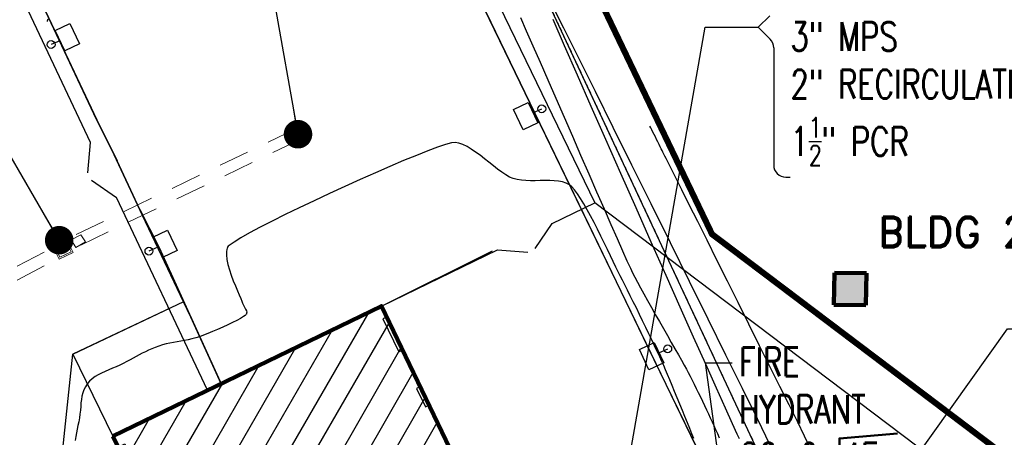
# Model space of a CAD drawing. Header units: inches. Extents: x 27388 to 48883, y 5676 to 18157.
# Tile 9 of 12: x 35314 to 39195, y 14278 to 15922. Entities that reach past the tile are written whole.
import ezdxf

# ---------------------------------------------------------------- set-up
doc = ezdxf.new("R2010")
doc.units = ezdxf.units.IN
doc.header["$LTSCALE"] = 1200
doc.header["$MEASUREMENT"] = 0
for name, pattern in [('D10', [0.175, 0.1, -0.075]), ('DASHED', [0.75, 0.5, -0.25]), ('DASHED4', [0.1875, 0.125, -0.0625]), ('DASHED8', [0.09375, 0.0625, -0.03125]), ('HIDDEN', [0.375, 0.25, -0.125])]:
    doc.linetypes.add(name, pattern=pattern)
for name, color, linetype in [('C-3D POLYLINE', 251, 'Continuous'), ('C-NEW FENCELINE', 251, 'FENCELINE3'), ('C-NEW PVMT', 251, 'Continuous'), ('C-NEW SWALE', 251, 'DASHED'), ('C-PROJECT LIMITS', 52, 'DASHED4'), ('C-ROAD-LINE-EXTN', 251, 'HIDDEN'), ('C-TOPO-MINR-N', 251, 'Continuous'), ('MU-EXST-SITE-NOTE', 251, 'Continuous'), ('MU-SHAD', 251, 'Continuous'), ('MU-SITE-NOTES', 11, 'Continuous'), ('Utilidor-Below-E', 51, 'DASHED8')]:
    doc.layers.add(name, color=color, linetype=linetype)
for name, color, linetype, lineweight in [('E-ELEC-C', 251, 'Continuous', 25), ('V-BLDG-OTLN', 31, 'Continuous', 90), ('V-COMM-UNDR', 251, 'D10', 18), ('V-EXST-BLDG-OTLN', 34, 'Continuous', 90), ('V-ROAD-ASPH', 251, 'Continuous', 50)]:
    doc.layers.add(name, color=color, linetype=linetype, lineweight=lineweight)
doc.styles.add('ROMAND', font='romand.shx')
doc.styles.add('RomanS', font='romans.shx', dxfattribs={"width": 0.85})
doc.styles.get("Standard").update_dxf_attribs({"font": 'romans.shx', "width": 0.85})
doc.linetypes.add('FENCELINE3', pattern='A,0.5,-0.1,["X",Standard,S=0.08,R=0,X=-0.04,Y=-0.04],-0.1', length=0.7)
doc.dimstyles.get("Standard").update_dxf_attribs({"dimtxt": 0.09375, "dimasz": 0.09375, "dimexe": 0.0625, "dimexo": 0.0625, "dimgap": 0.03125, "dimtad": 1, "dimdec": 8, "dimzin": 0, "dimdsep": 46, "dimlunit": 4, "dimtxsty": 'RomanS', "dimcen": 0.09, "dimclrd": 254, "dimclre": 254, "dimclrt": 256, "dimadec": 0, "dimazin": 0, "dimtfac": 1, "dimtdec": 8, "dimtofl": 0, "dimtmove": 0, "dimatfit": 3, "dimfxl": 1, "dimtolj": 1, "dimtzin": 0, "dimlwd": -1, "dimlwe": -1, "dimarcsym": 0})
doc.dimstyles.new('X Site Notes', dxfattribs={"dimtxt": 0.09375, "dimasz": 0.09375, "dimexe": 0.0625, "dimexo": 0.0625, "dimgap": 0.03125, "dimtad": 1, "dimdec": 8, "dimzin": 0, "dimdsep": 46, "dimlunit": 4, "dimtxsty": 'RomanS', "dimcen": 0.09, "dimclrd": 253, "dimclre": 253, "dimclrt": 256, "dimadec": 0, "dimazin": 0, "dimtfac": 1, "dimtdec": 8, "dimtofl": 0, "dimtmove": 0, "dimatfit": 3, "dimldrblk": 'DOT', "dimfxl": 1, "dimtolj": 1, "dimtzin": 0, "dimlwd": -1, "dimlwe": -1, "dimarcsym": 0})

# ---------------------------------------------------------------- blocks, each defined once
blk = doc.blocks.new('A$C459D505B')
for points in [[(1011, 1015.6), (1011, -160.4), (3219, -160.4), (3219, -184.4), (3427, -184.4), (3427, 1015.6), (1011, 1015.6)], [(1059, 1015.6), (1059, 999), (1203, 999), (1203, 1015.6)], [(2539, 1015.6), (2539, 999), (2619, 999), (2619, 1015.6), (2539, 1015.6)]]:
    blk.add_lwpolyline(points)
for points in [[(1363, 1015.6), (1363, 999), (1443, 999), (1443, 1015.6)], [(2707, 1015.6), (2707, 999), (2787, 999), (2787, 1015.6)], [(3059, 999), (3099, 999), (3099, 1015.6), (3059, 1015.6)], [(3219, 1015.6), (3219, 999), (3259, 999), (3259, 1015.6)], [(1059, -160.4), (1059, -130.7), (1203, -130.7), (1203, -160.4)], [(1451, -130.7), (1451, -160.4), (1595, -160.4), (1595, -130.7)], [(1643, -130.7), (1643, -160.4), (1787, -160.4), (1787, -130.7)], [(1835, -143.7), (1835, -160.4), (1875, -160.4), (1875, -143.7)], [(3259, -143.7), (3259, -184.4), (3387, -184.4), (3387, -143.7)]]:
    blk.add_lwpolyline(points, close=True)
blk = doc.blocks.new('A$C2AE46CBC')
at = {"layer": 'E-ELEC-C'}
blk.add_line((77, 67.4), (111.7, 82.5), dxfattribs=at)
blk.add_lwpolyline([(0, 79.7), (58.1, 107.3), (95.9, 27.5), (37.8, 0)], close=True, dxfattribs=at)
blk.add_circle((111.7, 82.5), 15.4, dxfattribs=at)
blk = doc.blocks.new('A$C74487909')
at = {"layer": 'E-ELEC-C', "rotation": 180}
for p in [(-365, 5237.9), (20.4, 4424.3)]:
    blk.add_blockref('A$C2AE46CBC', p, dxfattribs=at)
at = {"layer": 'E-ELEC-C'}
for p in [(1345.6, 4819.6), (1842.1, 3874.1)]:
    blk.add_blockref('A$C2AE46CBC', p, dxfattribs=at)
blk = doc.blocks.new('_Dot')
at = {"color": 0, "linetype": 'ByBlock', "lineweight": -2}
blk.add_line((-0.5, 0), (-1, 0), dxfattribs=at)
at = {"color": 0, "linetype": 'ByBlock', "const_width": 0.5}
blk.add_lwpolyline([(-0.25, 0, 1), (0.25, 0, 1)], format="xyb", close=True, dxfattribs=at)

msp = doc.modelspace()

# ---------------------------------------------------------------- hatches: boundary and pattern name
at = {"layer": 'MU-SHAD'}
msp.add_hatch(color=256, dxfattribs=at).paths.add_polyline_path([(38651.5, 14924.3), (38526, 14925.6), (38523.6, 14799.3), (38649, 14798.1)])
h = msp.add_hatch(dxfattribs=at)
h.set_pattern_fill('ANSI31', color=8, scale=720, angle=15, style=0)
h.paths.add_polyline_path([(35681.2, 14281.8), (36733.9, 12107.2), (37785.7, 12616.7), (36739.7, 14794.2)])

# ---------------------------------------------------------------- linework, layer by layer
at = {"layer": 'C-3D POLYLINE', "elevation": 5469.5}
msp.add_lwpolyline([(36739.7, 14794.2), (37177.1, 15012.7)], dxfattribs=at)
at = {"layer": 'C-3D POLYLINE', "ltscale": 0.025}
msp.add_polyline3d([(37042.5, 16747.8, 5419.3), (38334.1, 13984.8, 5412.7), (38355.7, 13920.6, 5412.6), (38362.3, 13857.8, 5412.5), (38362.3, 12495.4, 5409.6), (38331.8, 12306.7, 5409.1), (38247.4, 12142.3, 5408.8), (37975, 11768.2, 5407.6), (37943.8, 11696.4, 5407.6), (37943.8, 11616.9, 5406.8)], dxfattribs=at)
at = {"layer": 'C-3D POLYLINE'}
for points in [[(37015.3, 16234.1, 5432.9), (37208.7, 15834.5, 5436.1), (37402.2, 15434.9, 5439.4), (37595.7, 15035.2, 5445.8), (37789.1, 14635.6, 5445.8), (37982.6, 14236, 5442.5)], [(36108.1, 14488.5, 5451.6), (35987.8, 14750.2, 5438), (35959.9, 14811.7, 5437.9), (35798.4, 15151.8, 5436.7), (35686.2, 15390.3, 5436), (35606.1, 15552, 5434), (35417.2, 15953.8, 5429.8)], [(35959.9, 14811.7, 5437.9), (35742.4, 14708.9, 5437.3), (35523.5, 14605.4, 5436.6), (35681.2, 14281.8, 5451.6)], [(37164.3, 12315.5, 5449.8), (37792.4, 12619.6, 5451.6), (37721, 12767.2, 5451.6), (37764.2, 12788.1, 5451), (37743.2, 12831.3, 5451), (37700, 12810.4, 5451.6), (37651.2, 12911.2, 5451.6), (37694.4, 12932.1, 5451), (37673.5, 12975.3, 5451), (37630.3, 12954.4, 5451.6), (37513.5, 13195.6, 5451.6), (37405.5, 13418.9, 5451.6), (37288.7, 13660.1, 5451.6), (37068.4, 14115.2, 5451.6), (36739.7, 14794.2, 5451.6), (36108.1, 14488.5, 5451.6)], [(35475.6, 14155.6, 5438.4), (35499.6, 14380.5, 5438.4), (35523.5, 14605.4, 5438.4)]]:
    msp.add_polyline3d(points, dxfattribs=at)
at = {"layer": 'C-NEW FENCELINE', "elevation": 5469.5}
for points in [[(36848.4, 16713.3), (37580.4, 15201.2)], [(35592.4, 15439.3), (35336.2, 15981.2)], [(35582.6, 15319.7), (35592.4, 15439.3)], [(35596.3, 15290.7), (35695, 15222.4)], [(36054.1, 14462.9), (35695, 15222.4)]]:
    msp.add_lwpolyline(points, dxfattribs=at)
at = {"layer": 'C-NEW FENCELINE', "elevation": 5469.5, "flags": 128}
for points in [[(37413, 15120.1), (37580.4, 15201.2)], [(36739.7, 14794.2), (37197, 15015.6)], [(37197, 15015.6), (37316.7, 15006.8)]]:
    msp.add_lwpolyline(points, dxfattribs=at)
at = {"layer": 'C-NEW FENCELINE', "flags": 128}
for points in [[(39140.8, 14023.3), (37580.4, 15201.2)], [(37345.6, 15020.9), (37413, 15120.1)]]:
    msp.add_lwpolyline(points, dxfattribs=at)
at = {"layer": 'C-NEW PVMT'}
msp.add_line((37792.4, 12619.6, 5469.5), (36739.7, 14794.2, 5469.5), dxfattribs=at)
for points in [[(36821.8, 16633.8), (37527.7, 15175.7)], [(35417.2, 15953.8), (35617.9, 15528.1), (35698.2, 15366.1)], [(35787.5, 15174.6), (35698.2, 15366.1)], [(37527.7, 15175.7), (38076.7, 14041.6)], [(35787.5, 15174.6), (35863.1, 15025.2), (36103.7, 14497.6), (36108.1, 14488.5)]]:
    msp.add_lwpolyline(points, dxfattribs=at)
at = {"layer": 'C-NEW PVMT', "flags": 128}
msp.add_lwpolyline([(35523.5, 14605.4), (35960.4, 14812)], dxfattribs=at)
at = {"layer": 'C-NEW PVMT', "elevation": 5469.5, "flags": 128}
msp.add_lwpolyline([(35475.6, 14155.6), (35523.5, 14605.4)], dxfattribs=at)
at = {"layer": 'C-NEW SWALE', "ltscale": 0.025}
msp.add_lwpolyline([(37042.5, 16747.8), (38334.1, 13984.8, -0.109754), (38362.3, 13857.8), (38362.3, 12495.4, -0.158637), (38247.4, 12142.3), (37975, 11768.2, 0.136384), (37941.2, 11677.9), (37943.8, 11616.9)], format="xyb", dxfattribs=at)
at = {"layer": 'C-PROJECT LIMITS', "const_width": 24, "flags": 128}
msp.add_lwpolyline([(37106, 10362.7), (37634.8, 9279.8), (37846.5, 8907.7), (38042, 8748.2), (38139.1, 8785), (38668.8, 8978), (39052, 9110.8), (39151.4, 9389.1), (38719.7, 9530.3), (38456.3, 9991.5, -0.044182), (38337.1, 10251.2), (38393, 11200.7), (38409.1, 11316.4), (38424.8, 11487), (38352.3, 11715.2), (38495.3, 11925.1), (38595.7, 12223.8), (38595.7, 13301.3), (39032.3, 13879.6), (39140.8, 14023.3), (39249.2, 14167), (38042.9, 15077.6), (37103.6, 17036.8), (34388.9, 15722.6), (34388.9, 15460.1), (34425.1, 15422.5), (34425.1, 14244.4), (34425.1, 14185.9), (35732.7, 11282.5), (35557.9, 11203.8), (35228.2, 11046.8), (34628.3, 10762.7), (34148.4, 10534.3), (34028.4, 10479.5), (33429.1, 10194.6), (33021.7, 10003.5), (32020.8, 9547.7), (32513.2, 8513), (35329.5, 9833.4)], format="xyb", dxfattribs=at)
at = {"layer": 'C-ROAD-LINE-EXTN'}
for p, q in [((36739.7, 14794.2, 5469.5), (35681.2, 14281.8, 5451.6)), ((35681.2, 14281.8, 5451.6), (36733.9, 12107.2, 5469.5))]:
    msp.add_line(p, q, dxfattribs=at)
at = {"layer": 'C-TOPO-MINR-N'}
for points, elevation in [([(38272.7, 14246.2), (38221.5, 14350.2), (38162.7, 14469.4), (38097.6, 14601.1), (38027.7, 14742.6), (37954.4, 14891), (37878.9, 15043.6), (37802.6, 15197.5), (37727, 15349.9), (37653.4, 15498.1), (37583.2, 15639.2), (37517.7, 15770.5), (37458.3, 15889.2), (37406.3, 15992.4)], 5418), ([(35423.5, 15915.6), (35423.6, 15915.6), (35423.6, 15915.7), (35423.6, 15915.8), (35423.7, 15917.5), (35424.3, 15921.5), (35425.6, 15926.5)], 5430), ([(37287.8, 15931.1), (37310.9, 15878.8), (37336.9, 15819.7), (37365.3, 15755), (37395.5, 15685.9), (37427.1, 15613.5), (37459.5, 15539.1), (37492.3, 15463.8), (37525, 15388.8), (37557.1, 15315.4), (37587.9, 15244.7), (37617.2, 15177.8), (37644.2, 15116.1), (37668.6, 15060.6), (37689.9, 15012.6), (37707.5, 14973.3), (37720.9, 14943.8), (37729.6, 14925.4), (37738.3, 14908.4), (37748.8, 14888.6), (37760.9, 14866.4), (37774.2, 14842.2), (37788.6, 14816.4), (37803.8, 14789.5), (37819.4, 14761.8), (37835.4, 14733.7), (37851.4, 14705.7), (37867.1, 14678.2), (37882.3, 14651.5), (37896.8, 14626.1), (37910.3, 14602.4), (37922.4, 14580.9), (37933.1, 14561.8), (37942, 14545.7), (37948.8, 14532.9), (37956.4, 14518.1), (37964.3, 14502.7), (37972.4, 14486.6), (37980.6, 14470.2), (37988.8, 14453.5), (37997.1, 14436.6), (38005.3, 14419.7), (38013.3, 14402.8), (38021.2, 14386.2), (38028.9, 14369.9), (38036.2, 14354.1), (38043.2, 14338.8), (38049.8, 14324.4), (38056.7, 14308.6), (38063.8, 14292.1), (38071, 14275)], 5430), ([(37415.1, 15924.5), (37460.6, 15820.5), (37511.2, 15705.4), (37565.7, 15581.7), (37623.2, 15451.7), (37682.5, 15317.8), (37742.5, 15182.5), (37802.3, 15048), (37860.6, 14916.8), (37916.5, 14791.3), (37968.9, 14673.8), (38016.7, 14566.8), (38058.9, 14472.7), (38094.3, 14393.8), (38121.9, 14332.4), (38140.6, 14291.1), (38149.4, 14272.2)], 5418), ([(38431.5, 14233.7), (38407.9, 14281.6), (38379.3, 14339.3), (38346.5, 14405.4), (38310.2, 14478.2), (38271.3, 14556.4), (38230.4, 14638.4), (38188.3, 14722.8), (38145.8, 14807.9), (38103.6, 14892.4), (38062.4, 14974.8), (38023.1, 15053.5), (37986.3, 15127), (37952.8, 15193.8), (37923.5, 15252.5), (37898.9, 15301.6), (37880, 15339.5), (37867.3, 15364.7), (37861.8, 15375.8), (37857, 15385.3), (37853.1, 15393.2), (37849.6, 15400.2), (37846.3, 15406.8), (37842.9, 15413.8), (37838.9, 15421.7), (37834.2, 15431.2), (37829.4, 15440.8), (37824.5, 15450.7), (37819.5, 15460.7), (37814.6, 15470.6), (37809.8, 15480.1), (37805.4, 15489), (37801.5, 15496.9), (37798.2, 15503.6)], 5430), ([(37971.4, 14272.5), (37963.7, 14291.4), (37955.1, 14312.4), (37945.9, 14335), (37936.2, 14358.9), (37926.2, 14383.5), (37916, 14408.5), (37905.7, 14433.5), (37895.6, 14458.1), (37885.8, 14481.8), (37876.4, 14504.3), (37867.6, 14525.1), (37859.5, 14543.9), (37852.3, 14560.2), (37845, 14576.3), (37836.5, 14594.8), (37826.9, 14615.3), (37816.5, 14637.4), (37805.4, 14660.9), (37793.7, 14685.4), (37781.6, 14710.6), (37769.3, 14736.2), (37756.9, 14761.7), (37744.6, 14786.9), (37732.5, 14811.6), (37720.8, 14835.2), (37709.7, 14857.5), (37699.3, 14878.2), (37689.8, 14897), (37681.3, 14913.5), (37673.2, 14929.4), (37663.9, 14948.2), (37653.5, 14969.5), (37642.3, 14992.9), (37630.3, 15017.7), (37617.7, 15043.7), (37604.6, 15070.3), (37591.2, 15097.1), (37577.7, 15123.7), (37564.1, 15149.5), (37550.7, 15174.2), (37537.5, 15197.2), (37524.8, 15218.1), (37512.6, 15236.6), (37501.2, 15252), (37490.6, 15264), (37481, 15272.1), (37468.3, 15278.8), (37453.8, 15283.5), (37437.9, 15286.6), (37420.8, 15288.3), (37402.9, 15289), (37384.3, 15289), (37365.3, 15288.6), (37346.3, 15288.2), (37327.4, 15288), (37309, 15288.5), (37291.4, 15289.9), (37274.7, 15292.5), (37259.3, 15296.7), (37245.2, 15302.8), (37230.1, 15311.3), (37214.3, 15321.8), (37197.8, 15333.9), (37180.9, 15347), (37163.6, 15360.8), (37146.1, 15374.7), (37128.5, 15388.4), (37111.1, 15401.3), (37093.9, 15413.1), (37077.1, 15423.2), (37060.9, 15431.3), (37045.3, 15436.8), (37030.6, 15439.3), (37016.2, 15437.5), (36992.7, 15430.9), (36961, 15420.2), (36922.3, 15405.8), (36877.4, 15388), (36827.3, 15367.4), (36773.1, 15344.4), (36715.7, 15319.5), (36656.2, 15293.1), (36595.4, 15265.7), (36534.5, 15237.7), (36474.3, 15209.5), (36416, 15181.7), (36360.4, 15154.6), (36308.6, 15128.8), (36261.6, 15104.7), (36220.3, 15082.7), (36185.7, 15063.2), (36158.9, 15046.8), (36143.7, 15036.2), (36136.2, 15029.8), (36133.3, 15026.4), (36132.4, 15024.9), (36131.5, 15022.6), (36130, 15017.6), (36128.6, 15009.1), (36128.5, 14996.3), (36130.7, 14978.1), (36134.9, 14958.2), (36140.8, 14937.1), (36147.9, 14915.7), (36155.8, 14894.4), (36163.9, 14874), (36171.8, 14855), (36179.1, 14838.1), (36185.3, 14824), (36189.9, 14813.2), (36192.5, 14806.5), (36196.1, 14797.5), (36200.3, 14789.7), (36204.4, 14782.7), (36207.5, 14776.2), (36208.7, 14771.1), (36208.5, 14767.1), (36207.9, 14764.4), (36207.4, 14763), (36207, 14762.3), (36205.6, 14760.6), (36202.3, 14757.6), (36195.5, 14752.9), (36183.9, 14745.9), (36169.3, 14738), (36152.4, 14729.4), (36133.8, 14720.4), (36114.2, 14711.4), (36094.2, 14702.5), (36074.4, 14694), (36055.5, 14686.2), (36038.1, 14679.3), (36022.9, 14673.7), (36007.9, 14668.9), (35993, 14664.9), (35978.3, 14661.6), (35963.7, 14658.7), (35949.2, 14656.2), (35934.8, 14653.8), (35920.4, 14651.3), (35905.9, 14648.5), (35891.5, 14645.2), (35876.9, 14641.4), (35862.3, 14636.7), (35848, 14631.4), (35834.5, 14626), (35821.6, 14620.4), (35809.3, 14614.6), (35797.2, 14608.7), (35785.2, 14602.6), (35773.3, 14596.3), (35761.2, 14589.7), (35748.8, 14583), (35735.9, 14576.1), (35722.3, 14568.9), (35708.2, 14561.9), (35693.8, 14555.5), (35679.2, 14549.3), (35664.7, 14543.2), (35650.5, 14537.1), (35636.6, 14530.7), (35623.4, 14523.9), (35611, 14516.5), (35599.6, 14508.4), (35589.4, 14499.3), (35580.5, 14489), (35572.6, 14477), (35566.6, 14464.7), (35562.2, 14452.3), (35559.1, 14439.5), (35557, 14426.4), (35555.4, 14412.9), (35554.2, 14398.9), (35553, 14384.4), (35551.4, 14369.3), (35549.1, 14353.6), (35546.4, 14338.9), (35543.5, 14324.3), (35540.4, 14309.6), (35537.4, 14294.9), (35534.6, 14280.1), (35532.2, 14265.3)], 5442)]:
    msp.add_lwpolyline(points, dxfattribs=dict(at, elevation=elevation))
at = {"layer": 'MU-SITE-NOTES', "color": 254, "ltscale": 0.7}
for p, q in [((38270.1, 15937.9), (38225.1, 15892.9)), ((38225.1, 15892.9), (38272, 15846.1)), ((38286, 15812.1), (38286, 15350.1)), ((38334, 15302.1), (38350.6, 15302.1))]:
    msp.add_line(p, q, dxfattribs=at)
for centre, start, end in [((38238, 15812.1), 0, 45.0151), ((38334, 15350.1), 180, 270)]:
    msp.add_arc(centre, 48, start, end, dxfattribs=at)
at = {"layer": 'Utilidor-Below-E', "linetype": 'Continuous', "elevation": 5451.6}
msp.add_lwpolyline([(35681.2, 14281.8), (36739.7, 14794.2), (37792.4, 12619.6), (36733.9, 12107.2), (35681.2, 14281.8)], dxfattribs=at)
at = {"layer": 'V-BLDG-OTLN', "elevation": 5451.6}
msp.add_lwpolyline([(35681.2, 14281.8), (36733.9, 12107.2), (37785.7, 12616.7), (36739.7, 14794.2)], close=True, dxfattribs=at)
at = {"layer": 'V-COMM-UNDR'}
for p, q in [((36401.7, 15492), (35498.9, 15057.8)), ((36420, 15450.8), (36401.7, 15492)), ((36420, 15450.8), (35518.5, 15017.2)), ((30463.5, 12425.2), (35442.9, 15024.4)), ((30463.5, 12370.4), (35462.8, 14980))]:
    msp.add_line(p, q, dxfattribs=at)
for points in [[(35442.4, 15034.6), (35497.5, 15061), (35524.4, 15005.2), (35469.3, 14978.8)], [(35516.8, 15055), (35554.8, 15075.1), (35572.7, 15047.4), (35535.7, 15025)], [(35450.4, 15031.8), (35494.7, 15053), (35516.4, 15008), (35472.1, 14986.8)]]:
    msp.add_lwpolyline(points, close=True, dxfattribs=at)
at = {"layer": 'V-EXST-BLDG-OTLN'}
for p, q in [((38526, 14925.6), (38523.6, 14799.3)), ((38651.5, 14924.3), (38526, 14925.6)), ((38649, 14798.1), (38651.5, 14924.3)), ((38523.6, 14799.3), (38649, 14798.1))]:
    msp.add_line(p, q, dxfattribs=at)
at = {"layer": 'V-ROAD-ASPH'}
msp.add_lwpolyline([(38295.8, 11738.5), (38316.3, 11790.9), (38451.8, 11957.4), (38521.7, 12225.2), (38523.1, 12301.2), (38546.5, 12306.7), (38547.9, 12668.6), (38541.7, 13146.3), (38538.9, 13572.5), (38550.6, 14027.9), (38545.3, 14273.4), (38773.5, 14292.3)], dxfattribs=at)

# ---------------------------------------------------------------- block references
at = {"layer": 'C-NEW PVMT', "rotation": 295.8315737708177}
msp.add_blockref('A$C459D505B', (35385, 15261.6, 5469.5), dxfattribs=at)
at = {"layer": 'E-ELEC-C'}
msp.add_blockref('A$C74487909', (35914.5, 10669.2), dxfattribs=at)

# ---------------------------------------------------------------- texts
at = {"layer": 'MU-SITE-NOTES', "char_height": 112.5, "attachment_point": 1, "style": 'RomanS'}
for s, insert, width in [('\\A1;{\\W0.75;\\LUTILITY ENTRANCE PIT\\PSEE DWG M-04\\P\\l8" DCW WATER\\P3" MPS\\P2" RECIRCULATION\\P1\\H0.7x;\\S1/2;\\H1.4286x;" PCR}', (38351.9, 16475.3), 1574.421), ('{\\W0.75;FIRE\\PHYDRANT\\PG6-9-4F}', (38149.9, 14631.4), 853.336)]:
    msp.add_mtext(s, dxfattribs=dict(at, insert=insert, width=width))
at = {"layer": 'V-EXST-BLDG-OTLN', "color": 251, "insert": (38697, 15146.4), "char_height": 120, "width": 988.571, "attachment_point": 1, "style": 'ROMAND'}
msp.add_mtext('BLDG 2076', dxfattribs=at)

# ---------------------------------------------------------------- leaders
at = {"layer": 'MU-EXST-SITE-NOTE'}
for points in [[(36410.9, 15471.4), (36172.9, 16827.3), (36009.4, 16827.3)], [(35469.5, 15053.9), (34677.9, 16418.1), (33991.8, 16418.1)]]:
    msp.add_leader(points, dimstyle='X Site Notes', override={"dimscale": 600, "dimasz": 0.1875, "dimgap": 0.03125, "dimclrd": 251, "dimfxl": 0.75}, dxfattribs=at)
at = {"layer": 'MU-SITE-NOTES'}
for points, dimstyle, override in [([(37518.6, 13062.5), (38016.4, 15892.9), (38225.1, 15892.9)], 'Standard', {"dimscale": 600, "dimasz": 0.1875, "dimgap": 0.03125, "dimfxl": 0.75}), ([(38328.8, 13051.6), (38328.8, 13474.3), (39207.2, 14705.2), (39673, 14705.2)], 'X Site Notes', {"dimscale": 1200, "dimasz": 0.0625, "dimgap": 0.03125, "dimtad": 0, "dimclrd": 254}), ([(38094.2, 14010.4), (38017.7, 14570.4), (38122.5, 14570.4)], 'X Site Notes', {"dimscale": 1200, "dimgap": 0.03125, "dimtad": 0, "dimclrd": 254})]:
    msp.add_leader(points, dimstyle=dimstyle, override=override, dxfattribs=at)

doc.saveas('drawing.dxf')
